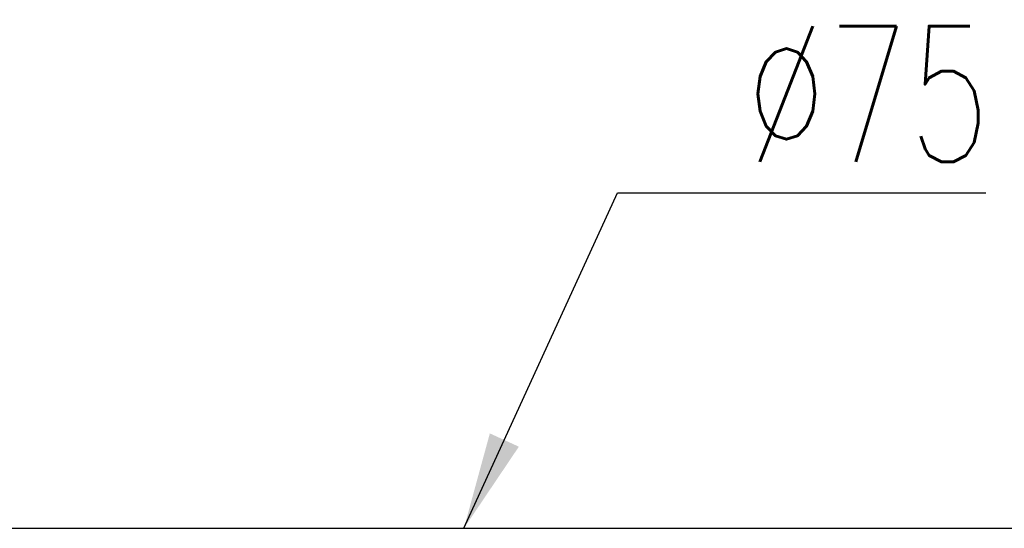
# Model space of a CAD drawing. Extents: x 46 to 555, y 175 to 372.
# Tile 35 of 49: x 311 to 362, y 302 to 328. Entities that reach past the tile are written whole.
import ezdxf

# ---------------------------------------------------------------- set-up
doc = ezdxf.new("R2010")
doc.units = 0
doc.header["$LTSCALE"] = 5
doc.header["$MEASUREMENT"] = 0
doc.layers.add('DIM', color=4, linetype='CONTINUOUS')
doc.styles.add('DIM-7', font='SIMPLEX.shx', dxfattribs={"width": 0.7, "bigfont": 'chineset.shx'})
doc.dimstyles.new('CNS', dxfattribs={"dimtxt": 3.5, "dimasz": 2.5, "dimexe": 1, "dimexo": 1.5, "dimgap": 0.09, "dimtad": 0, "dimdsep": 46, "dimtxsty": 'DIM-7', "dimcen": 0.09, "dimclrd": 1, "dimclre": 1, "dimclrt": 4, "dimadec": 0, "dimazin": 0, "dimtfac": 1, "dimtix": 1, "dimtmove": 2, "dimatfit": 3, "dimfxl": 1, "dimtvp": 0.971429, "dimtolj": 1, "dimarcsym": 0})

msp = doc.modelspace()

# ---------------------------------------------------------------- linework, layer by layer
at = {"layer": 'DIM', "color": 7}
msp.add_line((285.673, 301.702), (547.673, 301.702), dxfattribs=at)

# ---------------------------------------------------------------- texts
at = {"layer": 'DIM', "color": 7, "insert": (348.737, 320.57), "char_height": 7, "attachment_point": 7, "style": 'DIM-7'}
msp.add_mtext('\\A1;%%C75', dxfattribs=at)

# ---------------------------------------------------------------- leaders
at = {"layer": 'DIM', "color": 7, "annotation_type": 0, "has_hookline": 1, "hookline_direction": 0, "text_width": 12.367}
msp.add_leader([(334.229, 301.702), (342.137, 318.97), (347.137, 318.97)], dimstyle='CNS', override={"dimscale": 2, "dimgap": 0.8, "dimtad": 1, "dimclrd": 7, "dimclre": 7, "dimclrt": 7, "dimtmove": 0}, dxfattribs=at)

doc.saveas('drawing.dxf')
